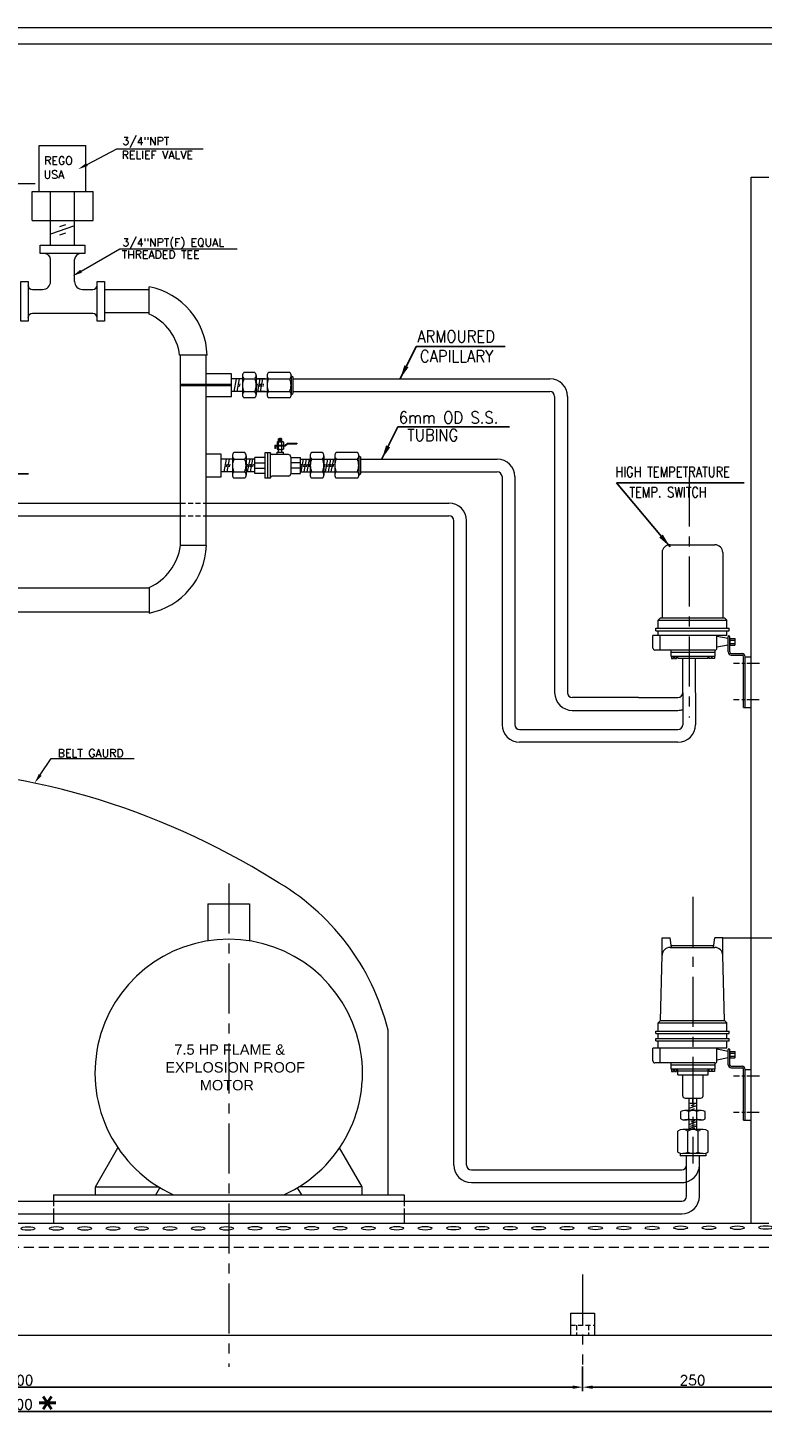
# Model space of a CAD drawing. Extents: x -365 to 4029, y -1522 to 1536.
# Tile 5 of 8: x 1644 to 2561, y -214 to 1536. Entities that reach past the tile are written whole.
import ezdxf

# ---------------------------------------------------------------- set-up
doc = ezdxf.new("R2010")
doc.units = 0
doc.header["$LTSCALE"] = 50
doc.header["$MEASUREMENT"] = 0
doc.header["$PDMODE"] = 35
doc.linetypes.add('CENTER', pattern=[2, 1.25, -0.25, 0.25, -0.25])
doc.linetypes.add('HIDDEN', pattern=[0.375, 0.25, -0.125])
doc.layers.get('0').update_dxf_attribs({"linetype": 'CONTINUOUS', "lineweight": 20})
doc.layers.get('DEFPOINTS').update_dxf_attribs({"linetype": 'CONTINUOUS', "lineweight": 20})
for name, color, linetype, lineweight in [('CEN', 8, 'CENTER', 18), ('DIM', 1, 'CONTINUOUS', 15), ('DWG', 2, 'CONTINUOUS', 20), ('HID', 7, 'HIDDEN', 25), ('TEXT', 3, 'CONTINUOUS', 18), ('THICK', 4, 'CONTINUOUS', 20)]:
    doc.layers.add(name, color=color, linetype=linetype, lineweight=lineweight)
doc.layers.add('HIDDEN', color=4, linetype='HIDDEN')
doc.styles.add('ARIAL', font='ARIAL.TTF')
doc.styles.add('ROM', font='romans.shx')
doc.dimstyles.new('DIM', dxfattribs={"dimscale": 5, "dimtxt": 2.5, "dimasz": 2.5, "dimexe": 1, "dimexo": 0.5, "dimgap": 0.5, "dimtad": 1, "dimdec": 0, "dimzin": 0, "dimdsep": 46, "dimtxsty": 'ROM', "dimcen": 1, "dimadec": 0, "dimazin": 0, "dimtfac": 1, "dimtdec": 0, "dimtofl": 0, "dimtmove": 0, "dimatfit": 3, "dimfxl": 0, "dimtolj": 1, "dimtzin": 0, "dimarcsym": 0})

# ---------------------------------------------------------------- blocks, each defined once
blk = doc.blocks.new('*D3')
at = {"layer": 'DEFPOINTS', "color": 0}
for p in [(817.7, -137.5), (2337, -135), (2337, -163.2)]:
    blk.add_point(p, dxfattribs=at)
at = {"layer": 'DIM', "color": 0, "lineweight": -2}
for p, q in [((2337, -137.5), (2337, -168.2)), ((830.2, -163.2), (2324.5, -163.2))]:
    blk.add_line(p, q, dxfattribs=at)
at = {"layer": 'DIM', "color": 0}
for points in [[(830.2, -161.1), (830.2, -165.3), (817.7, -163.2)], [(2324.5, -161.1), (2324.5, -165.3), (2337, -163.2)]]:
    blk.add_solid(points, dxfattribs=at)
at = {"layer": 'DIM', "color": 0, "lineweight": 15, "insert": (1628.9, -154.5), "char_height": 12.5, "attachment_point": 5, "style": 'ROM'}
blk.add_mtext('\\A1;1200', dxfattribs=at)
blk = doc.blocks.new('*D4')
at = {"layer": 'DEFPOINTS', "color": 0}
for p in [(2611.8, -98.1), (2337, -135), (2611.8, -163.2)]:
    blk.add_point(p, dxfattribs=at)
at = {"layer": 'DIM', "color": 0, "lineweight": -2}
for p, q in [((2611.8, -100.6), (2611.8, -168.2)), ((2349.5, -163.2), (2599.3, -163.2))]:
    blk.add_line(p, q, dxfattribs=at)
at = {"layer": 'DIM', "color": 0}
for points in [[(2349.5, -161.1), (2349.5, -165.3), (2337, -163.2)], [(2599.3, -161.1), (2599.3, -165.3), (2611.8, -163.2)]]:
    blk.add_solid(points, dxfattribs=at)
at = {"layer": 'DIM', "color": 0, "lineweight": 15, "insert": (2474.4, -154.5), "char_height": 12.5, "attachment_point": 5, "style": 'ROM'}
blk.add_mtext('\\A1;250', dxfattribs=at)
blk = doc.blocks.new('*D5')
at = {"layer": 'DEFPOINTS', "color": 0}
for p in [(644.6, -98.1), (2611.8, -100.6), (2611.8, -193.4)]:
    blk.add_point(p, dxfattribs=at)
at = {"layer": 'DIM', "color": 0, "lineweight": -2}
for p, q in [((644.6, -100.6), (644.6, -198.4)), ((2611.8, -103.1), (2611.8, -198.4)), ((657.1, -193.4), (2599.3, -193.4))]:
    blk.add_line(p, q, dxfattribs=at)
at = {"layer": 'DIM', "color": 0}
for points in [[(657.1, -191.4), (657.1, -195.5), (644.6, -193.4)], [(2599.3, -191.4), (2599.3, -195.5), (2611.8, -193.4)]]:
    blk.add_solid(points, dxfattribs=at)
at = {"layer": 'DIM', "color": 0, "lineweight": 15, "insert": (1628.2, -184.7), "char_height": 12.5, "attachment_point": 5, "style": 'ROM'}
blk.add_mtext('\\A1;1700', dxfattribs=at)

msp = doc.modelspace()

# ---------------------------------------------------------------- linework, layer by layer
at = {"lineweight": 15}
msp.add_lwpolyline([(4029.4, 1535.8), (-365.4, 1535.8), (-365.4, -1522.1), (4029.4, -1522.1)], close=True, dxfattribs=at)
at = {"layer": 'CEN', "lineweight": 15}
for p, q in [((2470.1, 975), (2470.1, 673.9)), ((1894.6, 466.6), (1894.6, -137.8)), ((2474.9, 449.6), (2474.9, 116.6)), ((2474.9, 449.6), (2474.9, 116.6)), ((2337, -22.3), (2337, -135))]:
    msp.add_line(p, q, dxfattribs=at)
at = {"layer": 'CEN', "lineweight": 15, "ltscale": 0.25}
for p, q in [((2558, 741.5), (2525.6, 741.5)), ((2557.7, 696.1), (2525.4, 696.1)), ((2558, 225.5), (2525.6, 225.5)), ((2557.7, 180.1), (2525.4, 180.1))]:
    msp.add_line(p, q, dxfattribs=at)
at = {"layer": 'DIM', "lineweight": 15}
for p, q in [((1717.5, 1365.1), (1754.8, 1384.7)), ((1754.8, 1384.7), (1862.6, 1384.7)), ((1652.8, 1341.1), (1565.9, 1341.1)), ((1710.2, 1231.8), (1758.3, 1259.6)), ((1758.3, 1259.6), (1905.2, 1259.6)), ((1957, 1022.1), (1961, 1022.1)), ((1957, 1018.5), (1957, 1022.1)), ((1961, 1018.5), (1961, 1022.1)), ((1957, 1005.7), (1957, 1009)), ((1961, 1005.7), (1961, 1009)), ((1658.9, 602.2), (1672.8, 622.5)), ((1672.8, 622.5), (1776.5, 622.5)), ((2512.2, 398.4), (2632.9, 398.4))]:
    msp.add_line(p, q, dxfattribs=at)
msp.add_lwpolyline([(4009.5, -1502.3), (-345.6, -1502.3), (-345.6, 1515.9), (4009.5, 1515.9)], close=True, dxfattribs=at)
msp.add_arc((1959, 1019.3), 3.51, 55.2475, 124.7525, dxfattribs=at)
for points in [[(1718.5, 1363.2), (1716.5, 1366.9), (1706.4, 1359.3)], [(1711.2, 1230), (1709.1, 1233.6), (1699.3, 1225.6)], [(1660.6, 601), (1657.2, 603.3), (1651.9, 591.8)]]:
    msp.add_solid(points, dxfattribs=at)
at = {"layer": 'DWG', "lineweight": 15}
for p, q in [((1657.8, 1331.4), (1657.8, 1388.7)), ((1657.8, 1388.7), (1716.1, 1388.7)), ((1716.1, 1331.4), (1716.1, 1388.7)), ((2547.7, 41.9), (2547.7, 1349.5)), ((2547.7, 1349.5), (2569.7, 1349.5)), ((1648.7, 1295.3), (1648.7, 1331.4)), ((1648.7, 1331.4), (1725.2, 1331.4)), ((1671.9, 1295.3), (1671.9, 1331.4)), ((1701.9, 1295.3), (1701.9, 1331.4)), ((1725.2, 1295.3), (1725.2, 1331.4)), ((1648.7, 1295.3), (1725.2, 1295.3)), ((1671.9, 1264.4), (1671.9, 1295.3)), ((1701.9, 1264.4), (1701.9, 1295.3)), ((1671.9, 1218.9), (1671.9, 1246.3)), ((1701.9, 1218.9), (1701.9, 1246.3)), ((1649.3, 1209), (1662, 1209)), ((1711.9, 1209), (1724.6, 1209)), ((1739.3, 1209), (1795.2, 1209)), ((1795.2, 1178.2), (1795.2, 1212.3)), ((1724.6, 1179), (1649.3, 1179)), ((1739.3, 1180.3), (1795.2, 1180.3)), ((1867.6, 1127), (1833.2, 1127)), ((1834.4, 888.8), (1834.4, 1127)), ((1866.4, 888.8), (1866.4, 1127)), ((1897.9, 1103.4), (1866.4, 1103.4)), ((1897.9, 1075.2), (1897.9, 1103.4)), ((1927.2, 1105.3), (1913.5, 1105.3)), ((1970.9, 1105.3), (1944.3, 1105.3)), ((1897.9, 1090.3), (1835.1, 1090.3)), ((1835.1, 1090.3), (1835.1, 1088.3)), ((1897.9, 1088.3), (1835.1, 1088.3)), ((1911.9, 1097.3), (1897.9, 1097.3)), ((1911.9, 1101.3), (1911.9, 1077.3)), ((1913.6, 1097.3), (1927.2, 1097.3)), ((1928.8, 1101.3), (1928.8, 1077.3)), ((1940, 1097.3), (1928.8, 1097.3)), ((1928.8, 1097.3), (1942.6, 1097.3)), ((1942.6, 1101.3), (1942.6, 1077.3)), ((1944.3, 1097.3), (1970.9, 1097.3)), ((1972.6, 1101.3), (1972.6, 1077.3)), ((1972.6, 1101.3), (1974.7, 1099.9)), ((1974.7, 1099.9), (1974.7, 1078.7)), ((1974.7, 1097.3), (2296, 1097.3)), ((1866.4, 1075.2), (1897.9, 1075.2)), ((1911.9, 1081.3), (1897.9, 1081.3)), ((1913.5, 1081.3), (1927.2, 1081.3)), ((1927.2, 1073.3), (1913.5, 1073.3)), ((1940, 1081.3), (1928.8, 1081.3)), ((1928.8, 1081.3), (1942.6, 1081.3)), ((1944.3, 1081.3), (1970.9, 1081.3)), ((1970.9, 1073.3), (1944.3, 1073.3)), ((1972.6, 1077.3), (1974.7, 1078.7)), ((1974.7, 1081.3), (2296, 1081.3)), ((2302, 1075.3), (2302, 704.8)), ((2318, 1075.3), (2318, 704.8)), ((1955, 1018.1), (1955, 1014.7)), ((1956, 1018.5), (1962, 1018.5)), ((1957, 1014.7), (1957, 1018.1)), ((1961, 1014.7), (1961, 1018.1)), ((1963, 1018.1), (1963, 1014.7)), ((1885.3, 1003.1), (1866.4, 1003.1)), ((1885.3, 974.9), (1885.3, 1003.1)), ((1899.3, 1001), (1899.3, 977)), ((1914.6, 1005), (1901, 1005)), ((1916.3, 1001), (1916.3, 977)), ((1927.4, 979), (1927.4, 999)), ((1939.6, 999), (1927.4, 999)), ((1939.6, 1004.8), (1939.6, 973.2)), ((1946.8, 1004.8), (1939.6, 1004.8)), ((1943.2, 1004.8), (1943.2, 973.2)), ((1946.8, 1004.8), (1946.8, 1004.5)), ((1946.8, 973.6), (1946.8, 1004.5)), ((1969.1, 1002.5), (1948.8, 1002.5)), ((1955, 1012.8), (1955, 1009.4)), ((1955, 1005.7), (1963, 1005.7)), ((1955, 1002.5), (1955, 1005.7)), ((1956, 1009), (1962, 1009)), ((1957, 1009.4), (1957, 1012.8)), ((1961, 1009.4), (1961, 1012.8)), ((1963, 1012.8), (1963, 1009.4)), ((1963, 1002.5), (1963, 1005.7)), ((1972.1, 999.5), (1972.1, 978.6)), ((1972.1, 999), (1984.4, 999)), ((1984.4, 979), (1984.4, 999)), ((1996.4, 1001), (1996.4, 977)), ((2011.7, 1005), (1998.1, 1005)), ((2013.4, 1001), (2013.4, 977)), ((2027.2, 1001), (2027.2, 977)), ((2055.5, 1005), (2028.9, 1005)), ((2057.2, 1001), (2057.2, 977)), ((2057.2, 1001), (2059.3, 999.6)), ((2059.3, 999.6), (2059.3, 978.4)), ((1899.3, 997), (1885.3, 997)), ((1899.3, 981), (1885.3, 981)), ((1901, 997), (1914.6, 997)), ((1901, 981), (1914.6, 981)), ((1927.4, 997), (1916.3, 997)), ((1927.4, 981), (1916.3, 981)), ((1927.4, 992.3), (1939.6, 992.3)), ((1927.4, 985.7), (1939.6, 985.7)), ((1984.4, 992.3), (1972.1, 992.3)), ((1984.4, 985.7), (1972.1, 985.7)), ((1984.4, 997), (1996.4, 997)), ((1984.4, 981), (1996.4, 981)), ((1998.1, 997), (2011.7, 997)), ((1998.1, 981), (2011.7, 981)), ((2013.4, 997), (2027.2, 997)), ((2013.4, 981), (2027.2, 981)), ((2028.9, 997), (2055.5, 997)), ((2028.9, 981), (2055.5, 981)), ((2059.3, 997), (2230.2, 997)), ((2059.3, 981), (2230.2, 981)), ((1866.4, 974.9), (1885.3, 974.9)), ((1914.6, 973), (1901, 973)), ((1939.6, 979), (1927.4, 979)), ((1946.8, 973.2), (1939.6, 973.2)), ((1946.8, 973.2), (1946.8, 973.6)), ((1969.1, 975.6), (1948.8, 975.6)), ((1972.1, 979), (1984.4, 979)), ((2011.7, 973), (1998.1, 973)), ((2055.5, 973), (2028.9, 973)), ((2057.2, 977), (2059.3, 978.4)), ((2236.2, 975), (2236.2, 664.9)), ((2252.2, 975), (2252.2, 664.9)), ((1061.9, 941.9), (1834.4, 941.9)), ((1866.4, 941.9), (2169.9, 941.9)), ((1061.9, 925.9), (1834.4, 925.9)), ((1866.4, 925.9), (2169.9, 925.9)), ((2175.9, 114.5), (2175.9, 919.9)), ((2191.9, 114.5), (2191.9, 919.9)), ((1866.7, 888.8), (1834.2, 888.8)), ((2436.2, 880), (2436.2, 798.5)), ((2446.2, 889.8), (2502.2, 889.8)), ((2512.2, 880), (2512.2, 798.5)), ((1795.2, 835.5), (1467.4, 835.5)), ((1795.2, 836.5), (1795.2, 804.5)), ((1795.2, 835.1), (1795.2, 805.1)), ((1795.2, 805.5), (1467.4, 805.5)), ((2431.3, 795.7), (2434.2, 798.5)), ((2431.3, 795.7), (2517.1, 795.7)), ((2431.3, 785.4), (2431.3, 795.7)), ((2434.2, 798.5), (2514.2, 798.5)), ((2517.1, 795.7), (2514.2, 798.5)), ((2517.1, 785.4), (2517.1, 795.7)), ((2504.9, 776.4), (2424.9, 776.4)), ((2424.9, 760.6), (2424.9, 776.4)), ((2428.4, 785.4), (2520, 785.4)), ((2428.4, 782.4), (2428.4, 785.4)), ((2428.4, 782.4), (2520, 782.4)), ((2431.3, 776.1), (2431.3, 782.4)), ((2517.1, 776.4), (2431.3, 776.4)), ((2433.9, 758.1), (2433.9, 776.4)), ((2504.9, 760.6), (2504.9, 776.4)), ((2518.8, 772.5), (2504.9, 775.3)), ((2517.1, 776.1), (2517.1, 782.4)), ((2518.8, 755.9), (2518.8, 774.8)), ((2520, 782.4), (2520, 785.4)), ((2520.8, 755.9), (2520.8, 774.8)), ((2521.3, 772.5), (2527.1, 772.5)), ((2521.3, 770.5), (2527.1, 770.5)), ((2527.6, 765.5), (2527.6, 771.5)), ((2502.4, 758.1), (2427.4, 758.1)), ((2447.3, 758.1), (2447.3, 750.6)), ((2447.3, 755.6), (2502.4, 755.6)), ((2502.4, 758.1), (2502.4, 750.6)), ((2518.8, 764.5), (2504.9, 761.6)), ((2521.3, 766.5), (2527.1, 766.5)), ((2521.3, 764.5), (2527.1, 764.5)), ((2522.8, 753.9), (2536.2, 753.9)), ((2447.3, 750.6), (2502.4, 750.6)), ((2448, 750.6), (2448, 747.6)), ((2448, 747.6), (2450.7, 747.6)), ((2450.7, 747.6), (2450.7, 750.6)), ((2451.8, 750.6), (2451.8, 747.6)), ((2451.8, 747.6), (2454.5, 747.6)), ((2454.5, 747.6), (2454.5, 750.6)), ((2455.9, 748.1), (2455.9, 750.6)), ((2455.9, 748.1), (2493.8, 748.1)), ((2462.1, 704.8), (2462.1, 746.9)), ((2478.1, 705), (2478.1, 747.1)), ((2493.8, 748.1), (2493.8, 750.6)), ((2495.3, 747.6), (2495.3, 750.6)), ((2497.9, 747.6), (2495.3, 747.6)), ((2497.9, 750.6), (2497.9, 747.6)), ((2499.1, 747.6), (2499.1, 750.6)), ((2501.7, 747.6), (2499.1, 747.6)), ((2501.7, 750.6), (2501.7, 747.6)), ((2522.8, 751.9), (2536.2, 751.9)), ((2538.2, 686.5), (2538.2, 749.9)), ((2540.2, 686.5), (2540.2, 749.9)), ((2540.2, 749.9), (2547.7, 749.9)), ((2462.1, 704.8), (2462.1, 664.9)), ((2478.1, 704.8), (2478.1, 664.9)), ((2406.7, 698.8), (2324, 698.8)), ((2324, 682.8), (2397.2, 682.8)), ((2397.2, 682.8), (2456.1, 682.8)), ((2406.7, 698.8), (2456.1, 698.8)), ((2538.2, 686.5), (2547.7, 686.5)), ((2258.2, 658.9), (2456.1, 658.9)), ((2456.1, 642.9), (2258.2, 642.9)), ((1868.6, 441), (1868.6, 394.6)), ((1868.6, 441), (1920.6, 441)), ((1920.6, 441), (1920.6, 394.6)), ((2436.2, 376.7), (2436.2, 398.4)), ((2436.2, 398.4), (2446.3, 398.4)), ((2446.2, 386.4), (2502.2, 386.4)), ((2448, 386.4), (2446.3, 398.4)), ((2447.7, 388.9), (2500.7, 388.9)), ((2500.4, 386.4), (2502.1, 398.4)), ((2512.2, 398.4), (2502.1, 398.4)), ((2512.2, 376.6), (2512.2, 398.4)), ((2434.2, 295.1), (2436.2, 376.7)), ((2514.2, 295.1), (2512.2, 376.6)), ((2093.8, 77.1), (2093.8, 283.2)), ((2428.4, 282), (2520, 282)), ((2428.4, 279), (2428.4, 282)), ((2431.3, 292.3), (2434.2, 295.1)), ((2431.3, 292.3), (2517.1, 292.3)), ((2431.3, 282), (2431.3, 292.3)), ((2434.2, 295.1), (2514.2, 295.1)), ((2517.1, 292.3), (2514.2, 295.1)), ((2517.1, 282), (2517.1, 292.3)), ((2520, 279), (2520, 282)), ((2428.4, 279), (2520, 279)), ((2428.4, 272.8), (2520, 272.8)), ((2428.4, 269.8), (2428.4, 272.8)), ((2428.4, 269.8), (2507.9, 269.8)), ((2431.3, 272.8), (2431.3, 279)), ((2431.3, 260.4), (2431.3, 269.8)), ((2507.9, 269.8), (2520, 269.8)), ((2517.1, 272.8), (2517.1, 279)), ((2517.1, 260.4), (2517.1, 269.8)), ((2520, 269.8), (2520, 272.8)), ((2504.9, 260.4), (2424.9, 260.4)), ((2424.9, 244.6), (2424.9, 260.4)), ((2517.1, 260.4), (2431.3, 260.4)), ((2433.9, 242.1), (2433.9, 260.4)), ((2504.9, 244.6), (2504.9, 260.4)), ((2518.8, 256.5), (2504.9, 259.4)), ((2518.8, 248.5), (2504.9, 245.6)), ((2518.8, 239.9), (2518.8, 258.8)), ((2520.8, 239.9), (2520.8, 258.8)), ((2521.3, 256.5), (2527.1, 256.5)), ((2521.3, 254.5), (2527.1, 254.5)), ((2521.3, 250.5), (2527.1, 250.5)), ((2521.3, 248.5), (2527.1, 248.5)), ((2527.6, 249.5), (2527.6, 255.5)), ((2502.4, 242.1), (2427.4, 242.1)), ((2447.3, 242.1), (2447.3, 234.6)), ((2447.3, 239.6), (2502.4, 239.6)), ((2447.3, 234.6), (2502.4, 234.6)), ((2448, 234.6), (2448, 231.6)), ((2448, 231.6), (2450.7, 231.6)), ((2450.7, 231.6), (2450.7, 234.6)), ((2451.8, 234.6), (2451.8, 231.6)), ((2451.8, 231.6), (2454.5, 231.6)), ((2454.5, 231.6), (2454.5, 234.6)), ((2455.9, 227.1), (2455.9, 234.6)), ((2455.9, 232.1), (2493.8, 232.1)), ((2493.8, 227.1), (2493.8, 234.6)), ((2495.3, 231.6), (2495.3, 234.6)), ((2497.9, 231.6), (2495.3, 231.6)), ((2497.9, 234.6), (2497.9, 231.6)), ((2499.1, 231.6), (2499.1, 234.6)), ((2501.7, 231.6), (2499.1, 231.6)), ((2501.7, 234.6), (2501.7, 231.6)), ((2502.4, 242.1), (2502.4, 234.6)), ((2522.8, 237.9), (2536.2, 237.9)), ((2522.8, 235.9), (2536.2, 235.9)), ((2538.2, 170.5), (2538.2, 233.9)), ((2540.2, 170.5), (2540.2, 233.9)), ((2540.2, 233.9), (2547.7, 233.9)), ((2455.9, 227.1), (2493.8, 227.1)), ((2462.2, 201.1), (2462.2, 227.1)), ((2487.5, 201.1), (2487.5, 227.1)), ((2465.2, 198.1), (2484.5, 198.1)), ((2470.1, 182.7), (2470.1, 198.1)), ((2474.9, 192.1), (2474.9, 198.1)), ((2479.7, 182.7), (2479.7, 198.1)), ((2459.6, 172.3), (2459.6, 181.3)), ((2485, 182.7), (2464.7, 182.7)), ((2469.8, 172.3), (2469.8, 181.3)), ((2472.5, 191.7), (2477.3, 191.7)), ((2479.9, 172.3), (2479.9, 181.3)), ((2490.1, 172.3), (2490.1, 181.3)), ((2487.6, 158.8), (2462.2, 158.8)), ((2485, 170.8), (2464.7, 170.8)), ((2470.1, 158.8), (2470.1, 170.8)), ((2479.7, 158.8), (2479.7, 170.8)), ((2538.2, 170.5), (2547.7, 170.5)), ((2455.8, 130.7), (2455.8, 157)), ((2468.5, 130.7), (2468.5, 157)), ((2481.2, 130.7), (2481.2, 157)), ((2493.9, 130.7), (2493.9, 157)), ((1728, 87.1), (1756.1, 135.8)), ((2061.2, 87.1), (2033.1, 135.8)), ((2458.9, 129.3), (2458.9, 125.9)), ((2490.9, 125.9), (2458.9, 125.9)), ((2487.6, 128.9), (2462.2, 128.9)), ((2466.9, 75.4), (2466.9, 125.9)), ((2466.9, 111.7), (2466.9, 125.9)), ((2482.9, 75.4), (2482.9, 125.9)), ((2482.9, 83.8), (2482.9, 125.9)), ((2490.9, 129.3), (2490.9, 125.9)), ((2197.9, 108.5), (2460.9, 108.5)), ((2466.9, 83.8), (2466.9, 111.7)), ((2197.9, 92.5), (2460.9, 92.5)), ((1675.6, 77.1), (1675.6, 69.4)), ((1675.6, 77.1), (2113.7, 77.1)), ((1728, 87.1), (1806.8, 87.1)), ((1728, 77.1), (1728, 87.1)), ((1803.3, 77.1), (1808.5, 86.1)), ((1985.9, 77.1), (1980.7, 86.1)), ((2061.2, 87.1), (1982.4, 87.1)), ((2061.2, 77.1), (2061.2, 87.1)), ((2113.7, 77.1), (2113.7, 69.4)), ((1222.9, 69.4), (2460.9, 69.4)), ((1222.9, 53.4), (2460.9, 53.4)), ((1675.6, 53.4), (1675.6, 41.9)), ((2113.7, 53.4), (2113.7, 41.9)), ((659.6, 41.9), (2569.7, 41.9)), ((644.6, 26.9), (2611.8, 26.9)), ((2322, -70.6), (2322, -98.1)), ((2322, -70.6), (2352, -70.6)), ((2352, -70.6), (2352, -98.1)), ((644.6, -98.1), (2611.8, -98.1))]:
    msp.add_line(p, q, dxfattribs=at)
for points in [[(1659, 1264.4), (1714.8, 1264.4), (1714.8, 1253.7), (1659, 1253.7)], [(1643.7, 1218.7), (1643.7, 1169.2), (1634.6, 1169.2), (1634.6, 1218.7)], [(1739.3, 1218.7), (1739.3, 1169.2), (1730.2, 1169.2), (1730.2, 1218.7)]]:
    msp.add_lwpolyline(points, close=True, dxfattribs=at)
for centre, radius, start, end in [((1664.5, 1246.3), 7.44, 0, 90), ((1709.4, 1246.3), 7.44, 90, 180), ((1649.3, 1214.6), 5.63, 180, 270), ((1662, 1218.9), 9.92, 270, 0), ((1711.9, 1218.9), 9.92, 180, 270), ((1724.6, 1214.6), 5.63, 270, 360), ((1778.1, 1124.4), 89.5, 1.6225, 79.0192), ((1649.3, 1173.4), 5.63, 90, 180), ((1724.6, 1173.4), 5.63, 0, 90), ((1768.1, 1118.4), 65.7, 7.4256, 65.6123), ((1917.5, 1101.3), 5.6, 134.4206, 225.5794), ((1923.2, 1101.3), 5.6, 314.4206, 45.5794), ((1948.2, 1101.3), 5.6, 134.4206, 225.5794), ((1967, 1101.3), 5.6, 314.4206, 45.5794), ((1931.7, 1089.3), 19.8, 156.2102, 203.7472), ((1909, 1089.3), 19.8, 336.2528, 23.7898), ((1962.4, 1089.3), 19.8, 156.2102, 203.7472), ((1952.7, 1089.3), 19.8, 336.2528, 23.7898), ((2296, 1075.3), 22, 0, 90), ((1917.5, 1077.3), 5.6, 134.4206, 225.5794), ((1923.2, 1077.3), 5.6, 314.4206, 45.5794), ((1948.2, 1077.3), 5.6, 134.4206, 225.5794), ((1967, 1077.3), 5.6, 314.4206, 45.5794), ((2296, 1075.3), 6, 0, 90), ((1956, 1017.1), 1.4, 44.4206, 135.5794), ((1959, 1013.5), 4.96, 66.2528, 113.7898), ((1962, 1017.1), 1.4, 44.4206, 135.5794), ((1904.9, 1001), 5.6, 134.4206, 225.5794), ((1910.7, 1001), 5.6, 314.4206, 45.5794), ((1948.8, 1004.5), 2, 180, 270), ((1956, 1015.7), 1.4, 224.4206, 315.5794), ((1956, 1011.9), 1.4, 44.4206, 135.5794), ((1956, 1010.4), 1.4, 224.4206, 315.5794), ((1959, 1019.2), 4.96, 246.2102, 293.7472), ((1959, 1008.3), 4.96, 66.2528, 113.7898), ((1959, 1014), 4.96, 246.2102, 293.7472), ((1962, 1015.7), 1.4, 224.4206, 315.5794), ((1962, 1011.9), 1.4, 44.4206, 135.5794), ((1962, 1010.4), 1.4, 224.4206, 315.5794), ((1969.1, 999.5), 3, 0, 90), ((2002, 1001), 5.6, 134.4206, 225.5794), ((2007.8, 1001), 5.6, 314.4206, 45.5794), ((2032.8, 1001), 5.6, 134.4206, 225.5794), ((2051.6, 1001), 5.6, 314.4206, 45.5794), ((1919.2, 989), 19.8, 156.2102, 203.7472), ((1904.9, 977), 5.6, 134.4206, 225.5794), ((1896.4, 989), 19.8, 336.2528, 23.7898), ((1910.7, 977), 5.6, 314.4206, 45.5794), ((2016.3, 989), 19.8, 156.2102, 203.7472), ((2002, 977), 5.6, 134.4206, 225.5794), ((1993.6, 989), 19.8, 336.2528, 23.7898), ((2007.8, 977), 5.6, 314.4206, 45.5794), ((2047, 989), 19.8, 156.2102, 203.7472), ((2032.8, 977), 5.6, 134.4206, 225.5794), ((2037.3, 989), 19.8, 336.2528, 23.7898), ((2051.6, 977), 5.6, 314.4206, 45.5794), ((2230.2, 975), 22, 0, 90), ((2230.2, 975), 6, 0, 90), ((1948.8, 973.6), 2, 90, 180), ((1969.1, 978.6), 3, 270, 0), ((2169.9, 919.9), 22, 0, 90), ((2169.9, 919.9), 6, 0, 90), ((1778.2, 891.3), 88.5, 281.1064, 358.3591), ((1768.1, 897.4), 66.7, 293.9987, 352.5744), ((2446.2, 879.8), 10, 90, 178.5434), ((2502.2, 879.8), 10, 1.4566, 90), ((2519.8, 774.8), 1, 0, 180), ((2522.1, 771.5), 1.28, 128.5691, 231.4309), ((2525.2, 768.5), 4.39, 152.9219, 207.0781), ((2526.3, 771.5), 1.28, 308.5691, 51.4309), ((2523.2, 768.5), 4.39, 332.9219, 27.0781), ((2427.4, 760.6), 2.5, 180, 270), ((2502.4, 760.6), 2.5, 270, 0), ((2522.8, 755.9), 4, 180, 270), ((2522.1, 765.5), 1.28, 128.5691, 231.4309), ((2522.8, 755.9), 2, 180, 270), ((2526.3, 765.5), 1.28, 308.5691, 51.4309), ((2536.2, 749.9), 4, 0, 90), ((2536.2, 749.9), 2, 0, 90), ((2324, 704.8), 22, 180, 270), ((2324, 704.8), 6, 180, 270), ((2456.1, 704.8), 6, 270, 0), ((2456.1, 704.8), 22, 270, 285.8266), ((2258.2, 664.9), 22, 180, 270), ((2258.2, 664.9), 6, 180, 270), ((2456.1, 664.9), 22, 270, 0), ((2456.1, 664.9), 6, 270, 0), ((1460.3, -311.6), 923.6, 57.9148, 89.7352), ((1804.2, 210.9), 298.5, 14.0084, 60.5517), ((1894.6, 229.5), 167.2, 294.359, 245.641), ((2446.2, 376.4), 10, 90, 178.5434), ((2502.2, 376.4), 10, 1.4566, 90), ((2519.8, 258.8), 1, 0, 180), ((2522.1, 255.5), 1.28, 128.5691, 231.4309), ((2525.2, 252.5), 4.39, 152.9219, 207.0781), ((2522.1, 249.5), 1.28, 128.5691, 231.4309), ((2526.3, 255.5), 1.28, 308.5691, 51.4309), ((2523.2, 252.5), 4.39, 332.9219, 27.0781), ((2526.3, 249.5), 1.28, 308.5691, 51.4309), ((2427.4, 244.6), 2.5, 180, 270), ((2502.4, 244.6), 2.5, 270, 0), ((2522.8, 239.9), 4, 180, 270), ((2522.8, 239.9), 2, 180, 270), ((2536.2, 233.9), 4, 0, 90), ((2536.2, 233.9), 2, 0, 90), ((2465.2, 201.1), 3, 180, 270), ((2484.5, 201.1), 3, 270, 0), ((2464.7, 173.4), 9.39, 57.256, 122.744), ((2474.9, 173.4), 9.39, 57.256, 122.744), ((2472.5, 197.8), 6.12, 246.9308, 293.0692), ((2477.3, 197.8), 6.12, 246.9308, 293.0692), ((2485, 173.4), 9.39, 57.256, 122.744), ((2462.2, 147.1), 11.7, 57.256, 122.744), ((2464.7, 180.2), 9.39, 237.256, 302.744), ((2474.9, 147.1), 11.7, 57.256, 122.744), ((2474.9, 180.2), 9.39, 237.256, 302.744), ((2485, 180.2), 9.39, 237.256, 302.744), ((2487.6, 147.1), 11.7, 57.256, 122.744), ((2462.2, 140.6), 11.7, 237.256, 302.744), ((2474.9, 140.6), 11.7, 237.256, 302.744), ((2487.6, 140.6), 11.7, 237.256, 302.744), ((2197.9, 114.5), 22, 180, 270), ((2197.9, 114.5), 6, 180, 270), ((2460.9, 114.5), 22, 270, 0), ((2460.9, 114.5), 6, 270, 0), ((2460.9, 114.5), 22, 270, 285.8266), ((2460.9, 75.4), 6, 270, 0), ((2460.9, 75.4), 22, 270, 0)]:
    msp.add_arc(centre, radius, start, end, dxfattribs=at)
at = {"layer": 'HID', "color": 2, "lineweight": 15, "ltscale": 0.5}
for p, q in [((1834.4, 941.9), (1866.4, 941.9)), ((1834.4, 925.9), (1866.4, 925.9))]:
    msp.add_line(p, q, dxfattribs=at)
at = {"layer": 'HIDDEN', "color": 2, "lineweight": 15, "ltscale": 0.5}
for p, q in [((1675.6, 69.4), (1675.6, 53.4)), ((2113.7, 69.4), (2113.7, 53.4))]:
    msp.add_line(p, q, dxfattribs=at)
at = {"layer": 'HIDDEN', "color": 2, "lineweight": 15}
msp.add_line((644.6, 11.9), (2611.8, 11.9), dxfattribs=at)
at = {"layer": 'HIDDEN', "lineweight": 15, "ltscale": 0.5}
for p, q in [((2322, -85.6), (2352, -85.6)), ((2329.5, -85.6), (2329.5, -98.1)), ((2344.5, -85.6), (2344.5, -98.1))]:
    msp.add_line(p, q, dxfattribs=at)
at = {"layer": 'THICK', "lineweight": 15}
for p, q in [((1701.9, 1288.6), (1671.9, 1277.9)), ((1690.6, 1289.8), (1683.2, 1287.2)), ((1690.6, 1279.3), (1683.2, 1276.7)), ((1901.4, 1081.3), (1904.3, 1097.3)), ((1905.1, 1081.3), (1908, 1097.3)), ((1908.1, 1087.6), (1908.8, 1091.1)), ((1930.1, 1087.6), (1930.7, 1091.1)), ((1930.8, 1081.3), (1933.7, 1097.3)), ((1933.8, 1087.6), (1934.4, 1091.1)), ((1934.5, 1081.3), (1937.4, 1097.3)), ((1937.5, 1087.6), (1938.2, 1091.1)), ((1957, 1020.6), (1961, 1021.8)), ((1957, 1019.2), (1961, 1020.4)), ((1958.5, 1021.7), (1959.4, 1022)), ((1958.5, 1020.4), (1959.4, 1020.6)), ((1958.5, 1019), (1959.4, 1019.2)), ((1965.1, 1014.3), (1968.1, 1016.8)), ((1965.1, 1013.3), (1968.1, 1015.8)), ((1968.1, 1016.8), (1979.9, 1016.8)), ((1968.1, 1015.8), (1979.9, 1015.8)), ((1979.9, 1016.8), (1979.9, 1015.8)), ((1952.1, 1014.3), (1965.1, 1014.3)), ((1952.1, 1014.3), (1952.1, 1010.3)), ((1953.1, 1010.3), (1952.1, 1010.3)), ((1953.1, 1013.3), (1965.1, 1013.3)), ((1953.1, 1013.3), (1953.1, 1010.3)), ((1888.8, 981), (1891.8, 997)), ((1891.8, 987.3), (1892.5, 990.7)), ((1892.5, 981), (1895.5, 997)), ((1895.6, 987.3), (1896.2, 990.7)), ((1917.5, 987.3), (1918.2, 990.7)), ((1918.2, 981), (1921.2, 997)), ((1921.2, 987.3), (1921.9, 990.7)), ((1921.9, 981), (1924.9, 997)), ((1924.9, 987.3), (1925.6, 990.7)), ((1984.6, 987.3), (1985.2, 990.7)), ((1985.3, 981), (1988.2, 997)), ((1988.3, 987.3), (1988.9, 990.7)), ((1989, 981), (1991.9, 997)), ((1992, 987.3), (1992.6, 990.7)), ((1992.7, 981), (1995.6, 997)), ((1995, 987.3), (1995.7, 990.7)), ((2014.7, 987.3), (2015.3, 990.7)), ((2015.4, 981), (2018.3, 997)), ((2018.4, 987.3), (2019.1, 990.7)), ((2019.1, 981), (2022.1, 997)), ((2022.1, 987.3), (2022.8, 990.7)), ((2022.8, 981), (2025.8, 997)), ((2025.2, 987.3), (2025.8, 990.7)), ((2470.1, 185.6), (2479.7, 189)), ((2472.8, 188.8), (2476.9, 190.2)), ((2472.8, 183.6), (2476.9, 185)), ((2470.1, 165.3), (2479.7, 168.7)), ((2470.1, 160.1), (2479.7, 163.5)), ((2471.7, 162.9), (2478, 165.2)), ((2472.5, 168.4), (2477.2, 170.1)), ((2472.5, 159.1), (2477.2, 160.8))]:
    msp.add_line(p, q, dxfattribs=at)
for centre in [(1643.6, 35.2), (1679.1, 35.3), (1714.6, 35.3), (1750, 35.3), (1785.5, 35.3), (1821, 35.3), (1856.4, 35.3), (1891.9, 35.3), (1927.4, 35.4), (1962.8, 35.4), (1998.3, 35.4), (2033.8, 35.4), (2069.2, 35.4), (2104.7, 35.4), (2140.1, 35.4), (2175.6, 35.5), (2211.1, 35.5), (2246.5, 35.5), (2282, 35.5), (2317.5, 35.5), (2353, 35.8), (2388.5, 35.8), (2423.9, 35.8), (2459.5, 36.1), (2494.9, 36.1), (2530.4, 36.1), (2565.9, 36.4)]:
    msp.add_ellipse(centre, major_axis=(-8.8, 0), ratio=0.251649, dxfattribs=at)

# ---------------------------------------------------------------- texts
at = {"layer": 'DIM', "color": 2, "lineweight": 15, "insert": (1675.8, -182.8), "char_height": 36.45, "attachment_point": 5, "rotation": 90, "style": 'ROM'}
msp.add_mtext('\\A1;*', dxfattribs=at)
at = {"layer": 'TEXT', "lineweight": 15}
for s, height, style, p in [('3/4"NPT', 10, 'ROM', (1761.6, 1389.5)), ('REGO', 10, 'ROM', (1664, 1365.1)), ('RELIEF VALVE', 10, 'ROM', (1760.8, 1372.1)), ('USA', 10, 'ROM', (1663.3, 1347.6)), ('3/4"NPT(F) EQUAL', 10, 'ROM', (1761.6, 1262.8)), ('THREADED TEE', 10, 'ROM', (1760.8, 1247.6)), ('BELT GAURD', 10, 'ROM', (1680.9, 624.3)), ('7.5 HP FLAME &', 13, 'ARIAL', (1826.7, 252.3)), ('EXPLOSION PROOF', 13, 'ARIAL', (1815.4, 230.1)), ('MOTOR', 13, 'ARIAL', (1858.5, 207.8))]:
    msp.add_text(s, height=height, dxfattribs=dict(at, style=style)).set_placement(p)
at = {"layer": 'TEXT', "lineweight": 15, "style": 'ROM'}
for s, height, width, p in [('ARMOURED', 15, 0.9, (2130.2, 1142.8)), ('CAPILLARY', 15, 0.9, (2133.5, 1118)), ('6mm OD S.S. ', 15, 0.9, (2107.2, 1041.3)), ('TUBING', 15, 0.9, (2117.8, 1019.5)), ('HIGH TEMPETRATURE', 13, 0.8, (2378, 974.4)), ('TEMP. SWITCH', 13, 0.8, (2395.4, 949))]:
    msp.add_text(s, height=height, dxfattribs=dict(at, width=width)).set_placement(p)

# ---------------------------------------------------------------- dimensions: what is measured, and where the dimension line sits
at = {"layer": 'DIM', "lineweight": 15}
dim = msp.add_linear_dim(base=(2611.8, -193.4), p1=(644.6, -98.1), p2=(2611.8, -100.6), text='1700', dimstyle='DIM', dxfattribs=at)
dim.commit()
dim.dimension.update_dxf_attribs({"geometry": '*D5', "text_midpoint": (1628.2, -193.4), "dimtype": 160})
dim = msp.add_linear_dim(base=(2611.8, -163.2), p1=(2337, -135), p2=(2611.8, -98.1), text='250', dimstyle='DIM', override={"dimse1": 1, "dimtmove": 1}, dxfattribs=at)
dim.commit()
dim.dimension.update_dxf_attribs({"geometry": '*D4', "text_midpoint": (2474.4, -154.5)})
dim = msp.add_linear_dim(base=(2337, -163.2), p1=(817.7, -137.5), p2=(2337, -135), text='1200', dimstyle='DIM', override={"dimse1": 1, "dimtmove": 1}, dxfattribs=at)
dim.commit()
dim.dimension.update_dxf_attribs({"geometry": '*D3', "text_midpoint": (1628.9, -163.2), "dimtype": 160})

# ---------------------------------------------------------------- leaders
for points, override in [([(2108.9, 1097.4), (2129.1, 1137.6), (2240.2, 1137.6)], {"dimtxt": 3, "dimasz": 3.5, "dimexe": 1.5, "dimexo": 2, "dimgap": 0.8}), ([(2086, 997.1), (2106.1, 1037.3), (2245.5, 1037.3)], {"dimtxt": 3, "dimasz": 3.5, "dimexe": 1.5, "dimexo": 2, "dimgap": 0.8}), ([(1404.4, 893.2), (1495.9, 978.3), (1644.4, 978.3)], {"dimtxt": 4.3, "dimasz": 3.5, "dimexe": 1.5, "dimexo": 2, "dimgap": 1.5}), ([(2446.2, 887.3), (2379.5, 967.2), (2538.7, 967.2)], {"dimtxt": 3, "dimasz": 3.5, "dimexe": 1.5, "dimexo": 2, "dimgap": 0.8})]:
    msp.add_leader(points, dimstyle='DIM', override=override, dxfattribs=at)

doc.saveas('drawing.dxf')
